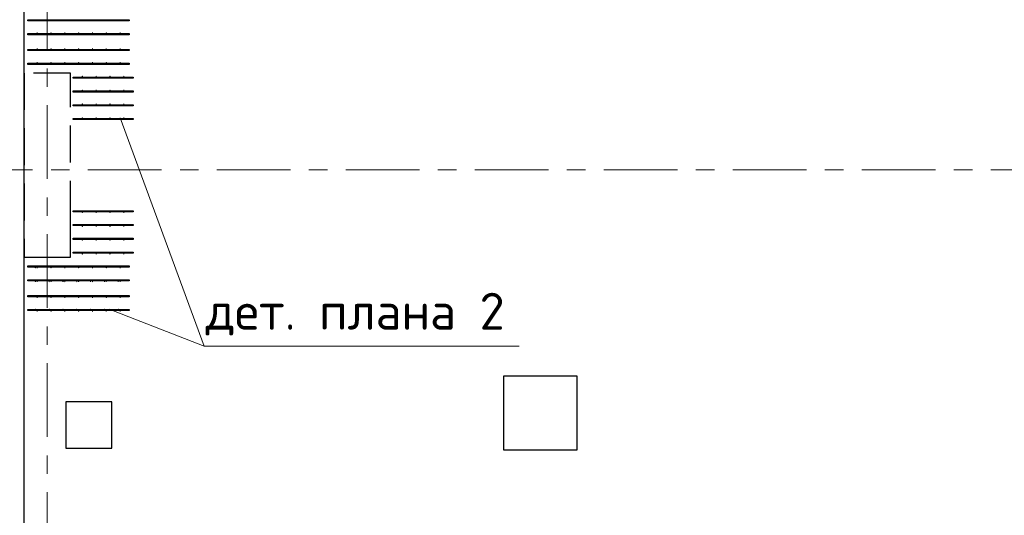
# Model space of a CAD drawing. Header units: metres. Extents: x -38 to 85, y -15 to 19.
# Tile 46 of 93: x 32.7 to 38.04, y 10.92 to 13.61. Entities that reach past the tile are written whole.
import ezdxf

# ---------------------------------------------------------------- set-up
doc = ezdxf.new("R2010")
doc.units = ezdxf.units.M
for name, pattern in [('______11', [0.5, 0.4, -0.05, 0, -0.05]), ('______2', [0.27, 0.2, -0.07]), ('______5', [1.1, 0.8, -0.1, 0.1, -0.1])]:
    doc.linetypes.add(name, pattern=pattern)
for name, color, linetype, lineweight in [('XR$2$Осевая линия (1)', 7, '______5', 13), ('XR$3$Арматурный каркас 01', 4, 'Continuous', 35), ('XR$3$Перекрытие (1)', 7, 'Continuous', 35), ('XR$3$Текст_ общее_1', 7, 'Continuous', 13), ('XR$5$Стена (1)', 7, 'Continuous', 35)]:
    doc.layers.add(name, color=color, linetype=linetype, lineweight=lineweight)
doc.styles.add('ISOCPEUR', font='txt')

msp = doc.modelspace()

# ---------------------------------------------------------------- hatches: boundary and pattern name
at = {"layer": 'XR$3$Арматурный каркас 01', "linetype": 'Continuous', "lineweight": 50, "transparency": 33554687}
for points in [[(32.798, 13.543), (32.7978, 13.5441), (32.7971, 13.5451), (32.7961, 13.5458), (32.795, 13.546), (32.7939, 13.5458), (32.7929, 13.5451), (32.7922, 13.5441), (32.792, 13.543), (32.7922, 13.5419), (32.7929, 13.5409), (32.7939, 13.5402), (32.795, 13.54), (32.7961, 13.5402), (32.7971, 13.5409), (32.7978, 13.5419)], [(32.873, 13.543), (32.8728, 13.5441), (32.8721, 13.5451), (32.8711, 13.5458), (32.87, 13.546), (32.8689, 13.5458), (32.8679, 13.5451), (32.8672, 13.5441), (32.867, 13.543), (32.8672, 13.5419), (32.8679, 13.5409), (32.8689, 13.5402), (32.87, 13.54), (32.8711, 13.5402), (32.8721, 13.5409), (32.8728, 13.5419)], [(32.948, 13.543), (32.9478, 13.5441), (32.9471, 13.5451), (32.9461, 13.5458), (32.945, 13.546), (32.9439, 13.5458), (32.9429, 13.5451), (32.9422, 13.5441), (32.942, 13.543), (32.9422, 13.5419), (32.9429, 13.5409), (32.9439, 13.5402), (32.945, 13.54), (32.9461, 13.5402), (32.9471, 13.5409), (32.9478, 13.5419)], [(33.023, 13.543), (33.0228, 13.5441), (33.0221, 13.5451), (33.0211, 13.5458), (33.02, 13.546), (33.0189, 13.5458), (33.0179, 13.5451), (33.0172, 13.5441), (33.017, 13.543), (33.0172, 13.5419), (33.0179, 13.5409), (33.0189, 13.5402), (33.02, 13.54), (33.0211, 13.5402), (33.0221, 13.5409), (33.0228, 13.5419)], [(33.098, 13.543), (33.0978, 13.5441), (33.0971, 13.5451), (33.0961, 13.5458), (33.095, 13.546), (33.0939, 13.5458), (33.0929, 13.5451), (33.0922, 13.5441), (33.092, 13.543), (33.0922, 13.5419), (33.0929, 13.5409), (33.0939, 13.5402), (33.095, 13.54), (33.0961, 13.5402), (33.0971, 13.5409), (33.0978, 13.5419)], [(33.173, 13.543), (33.1728, 13.5441), (33.1721, 13.5451), (33.1711, 13.5458), (33.17, 13.546), (33.1689, 13.5458), (33.1679, 13.5451), (33.1672, 13.5441), (33.167, 13.543), (33.1672, 13.5419), (33.1679, 13.5409), (33.1689, 13.5402), (33.17, 13.54), (33.1711, 13.5402), (33.1721, 13.5409), (33.1728, 13.5419)], [(33.248, 13.543), (33.2478, 13.5441), (33.2471, 13.5451), (33.2461, 13.5458), (33.245, 13.546), (33.2439, 13.5458), (33.2429, 13.5451), (33.2422, 13.5441), (33.242, 13.543), (33.2422, 13.5419), (33.2429, 13.5409), (33.2439, 13.5402), (33.245, 13.54), (33.2461, 13.5402), (33.2471, 13.5409), (33.2478, 13.5419)], [(32.798, 13.457), (32.7978, 13.4581), (32.7971, 13.4591), (32.7961, 13.4598), (32.795, 13.46), (32.7939, 13.4598), (32.7929, 13.4591), (32.7922, 13.4581), (32.792, 13.457), (32.7922, 13.4559), (32.7929, 13.4549), (32.7939, 13.4542), (32.795, 13.454), (32.7961, 13.4542), (32.7971, 13.4549), (32.7978, 13.4559)], [(32.873, 13.457), (32.8728, 13.4581), (32.8721, 13.4591), (32.8711, 13.4598), (32.87, 13.46), (32.8689, 13.4598), (32.8679, 13.4591), (32.8672, 13.4581), (32.867, 13.457), (32.8672, 13.4559), (32.8679, 13.4549), (32.8689, 13.4542), (32.87, 13.454), (32.8711, 13.4542), (32.8721, 13.4549), (32.8728, 13.4559)], [(32.948, 13.457), (32.9478, 13.4581), (32.9471, 13.4591), (32.9461, 13.4598), (32.945, 13.46), (32.9439, 13.4598), (32.9429, 13.4591), (32.9422, 13.4581), (32.942, 13.457), (32.9422, 13.4559), (32.9429, 13.4549), (32.9439, 13.4542), (32.945, 13.454), (32.9461, 13.4542), (32.9471, 13.4549), (32.9478, 13.4559)], [(33.023, 13.457), (33.0228, 13.4581), (33.0221, 13.4591), (33.0211, 13.4598), (33.02, 13.46), (33.0189, 13.4598), (33.0179, 13.4591), (33.0172, 13.4581), (33.017, 13.457), (33.0172, 13.4559), (33.0179, 13.4549), (33.0189, 13.4542), (33.02, 13.454), (33.0211, 13.4542), (33.0221, 13.4549), (33.0228, 13.4559)], [(33.098, 13.457), (33.0978, 13.4581), (33.0971, 13.4591), (33.0961, 13.4598), (33.095, 13.46), (33.0939, 13.4598), (33.0929, 13.4591), (33.0922, 13.4581), (33.092, 13.457), (33.0922, 13.4559), (33.0929, 13.4549), (33.0939, 13.4542), (33.095, 13.454), (33.0961, 13.4542), (33.0971, 13.4549), (33.0978, 13.4559)], [(33.173, 13.457), (33.1728, 13.4581), (33.1721, 13.4591), (33.1711, 13.4598), (33.17, 13.46), (33.1689, 13.4598), (33.1679, 13.4591), (33.1672, 13.4581), (33.167, 13.457), (33.1672, 13.4559), (33.1679, 13.4549), (33.1689, 13.4542), (33.17, 13.454), (33.1711, 13.4542), (33.1721, 13.4549), (33.1728, 13.4559)], [(33.248, 13.457), (33.2478, 13.4581), (33.2471, 13.4591), (33.2461, 13.4598), (33.245, 13.46), (33.2439, 13.4598), (33.2429, 13.4591), (33.2422, 13.4581), (33.242, 13.457), (33.2422, 13.4559), (33.2429, 13.4549), (33.2439, 13.4542), (33.245, 13.454), (33.2461, 13.4542), (33.2471, 13.4549), (33.2478, 13.4559)], [(32.798, 13.382), (32.7978, 13.3831), (32.7971, 13.3841), (32.7961, 13.3848), (32.795, 13.385), (32.7939, 13.3848), (32.7929, 13.3841), (32.7922, 13.3831), (32.792, 13.382), (32.7922, 13.3809), (32.7929, 13.3799), (32.7939, 13.3792), (32.795, 13.379), (32.7961, 13.3792), (32.7971, 13.3799), (32.7978, 13.3809)], [(32.873, 13.382), (32.8728, 13.3831), (32.8721, 13.3841), (32.8711, 13.3848), (32.87, 13.385), (32.8689, 13.3848), (32.8679, 13.3841), (32.8672, 13.3831), (32.867, 13.382), (32.8672, 13.3809), (32.8679, 13.3799), (32.8689, 13.3792), (32.87, 13.379), (32.8711, 13.3792), (32.8721, 13.3799), (32.8728, 13.3809)], [(32.948, 13.382), (32.9478, 13.3831), (32.9471, 13.3841), (32.9461, 13.3848), (32.945, 13.385), (32.9439, 13.3848), (32.9429, 13.3841), (32.9422, 13.3831), (32.942, 13.382), (32.9422, 13.3809), (32.9429, 13.3799), (32.9439, 13.3792), (32.945, 13.379), (32.9461, 13.3792), (32.9471, 13.3799), (32.9478, 13.3809)], [(33.023, 13.382), (33.0228, 13.3831), (33.0221, 13.3841), (33.0211, 13.3848), (33.02, 13.385), (33.0189, 13.3848), (33.0179, 13.3841), (33.0172, 13.3831), (33.017, 13.382), (33.0172, 13.3809), (33.0179, 13.3799), (33.0189, 13.3792), (33.02, 13.379), (33.0211, 13.3792), (33.0221, 13.3799), (33.0228, 13.3809)], [(33.098, 13.382), (33.0978, 13.3831), (33.0971, 13.3841), (33.0961, 13.3848), (33.095, 13.385), (33.0939, 13.3848), (33.0929, 13.3841), (33.0922, 13.3831), (33.092, 13.382), (33.0922, 13.3809), (33.0929, 13.3799), (33.0939, 13.3792), (33.095, 13.379), (33.0961, 13.3792), (33.0971, 13.3799), (33.0978, 13.3809)], [(33.173, 13.382), (33.1728, 13.3831), (33.1721, 13.3841), (33.1711, 13.3848), (33.17, 13.385), (33.1689, 13.3848), (33.1679, 13.3841), (33.1672, 13.3831), (33.167, 13.382), (33.1672, 13.3809), (33.1679, 13.3799), (33.1689, 13.3792), (33.17, 13.379), (33.1711, 13.3792), (33.1721, 13.3799), (33.1728, 13.3809)], [(33.248, 13.382), (33.2478, 13.3831), (33.2471, 13.3841), (33.2461, 13.3848), (33.245, 13.385), (33.2439, 13.3848), (33.2429, 13.3841), (33.2422, 13.3831), (33.242, 13.382), (33.2422, 13.3809), (33.2429, 13.3799), (33.2439, 13.3792), (33.245, 13.379), (33.2461, 13.3792), (33.2471, 13.3799), (33.2478, 13.3809)], [(33.043, 13.307), (33.0428, 13.3081), (33.0421, 13.3091), (33.0411, 13.3098), (33.04, 13.31), (33.0389, 13.3098), (33.0379, 13.3091), (33.0372, 13.3081), (33.037, 13.307), (33.0372, 13.3059), (33.0379, 13.3049), (33.0389, 13.3042), (33.04, 13.304), (33.0411, 13.3042), (33.0421, 13.3049), (33.0428, 13.3059)], [(33.118, 13.307), (33.1178, 13.3081), (33.1171, 13.3091), (33.1161, 13.3098), (33.115, 13.31), (33.1139, 13.3098), (33.1129, 13.3091), (33.1122, 13.3081), (33.112, 13.307), (33.1122, 13.3059), (33.1129, 13.3049), (33.1139, 13.3042), (33.115, 13.304), (33.1161, 13.3042), (33.1171, 13.3049), (33.1178, 13.3059)], [(33.193, 13.307), (33.1928, 13.3081), (33.1921, 13.3091), (33.1911, 13.3098), (33.19, 13.31), (33.1889, 13.3098), (33.1879, 13.3091), (33.1872, 13.3081), (33.187, 13.307), (33.1872, 13.3059), (33.1879, 13.3049), (33.1889, 13.3042), (33.19, 13.304), (33.1911, 13.3042), (33.1921, 13.3049), (33.1928, 13.3059)], [(33.268, 13.307), (33.2678, 13.3081), (33.2671, 13.3091), (33.2661, 13.3098), (33.265, 13.31), (33.2639, 13.3098), (33.2629, 13.3091), (33.2622, 13.3081), (33.262, 13.307), (33.2622, 13.3059), (33.2629, 13.3049), (33.2639, 13.3042), (33.265, 13.304), (33.2661, 13.3042), (33.2671, 13.3049), (33.2678, 13.3059)], [(33.043, 13.232), (33.0428, 13.2331), (33.0421, 13.2341), (33.0411, 13.2348), (33.04, 13.235), (33.0389, 13.2348), (33.0379, 13.2341), (33.0372, 13.2331), (33.037, 13.232), (33.0372, 13.2309), (33.0379, 13.2299), (33.0389, 13.2292), (33.04, 13.229), (33.0411, 13.2292), (33.0421, 13.2299), (33.0428, 13.2309)], [(33.118, 13.232), (33.1178, 13.2331), (33.1171, 13.2341), (33.1161, 13.2348), (33.115, 13.235), (33.1139, 13.2348), (33.1129, 13.2341), (33.1122, 13.2331), (33.112, 13.232), (33.1122, 13.2309), (33.1129, 13.2299), (33.1139, 13.2292), (33.115, 13.229), (33.1161, 13.2292), (33.1171, 13.2299), (33.1178, 13.2309)], [(33.193, 13.232), (33.1928, 13.2331), (33.1921, 13.2341), (33.1911, 13.2348), (33.19, 13.235), (33.1889, 13.2348), (33.1879, 13.2341), (33.1872, 13.2331), (33.187, 13.232), (33.1872, 13.2309), (33.1879, 13.2299), (33.1889, 13.2292), (33.19, 13.229), (33.1911, 13.2292), (33.1921, 13.2299), (33.1928, 13.2309)], [(33.268, 13.232), (33.2678, 13.2331), (33.2671, 13.2341), (33.2661, 13.2348), (33.265, 13.235), (33.2639, 13.2348), (33.2629, 13.2341), (33.2622, 13.2331), (33.262, 13.232), (33.2622, 13.2309), (33.2629, 13.2299), (33.2639, 13.2292), (33.265, 13.229), (33.2661, 13.2292), (33.2671, 13.2299), (33.2678, 13.2309)], [(33.043, 13.157), (33.0428, 13.1581), (33.0421, 13.1591), (33.0411, 13.1598), (33.04, 13.16), (33.0389, 13.1598), (33.0379, 13.1591), (33.0372, 13.1581), (33.037, 13.157), (33.0372, 13.1559), (33.0379, 13.1549), (33.0389, 13.1542), (33.04, 13.154), (33.0411, 13.1542), (33.0421, 13.1549), (33.0428, 13.1559)], [(33.118, 13.157), (33.1178, 13.1581), (33.1171, 13.1591), (33.1161, 13.1598), (33.115, 13.16), (33.1139, 13.1598), (33.1129, 13.1591), (33.1122, 13.1581), (33.112, 13.157), (33.1122, 13.1559), (33.1129, 13.1549), (33.1139, 13.1542), (33.115, 13.154), (33.1161, 13.1542), (33.1171, 13.1549), (33.1178, 13.1559)], [(33.193, 13.157), (33.1928, 13.1581), (33.1921, 13.1591), (33.1911, 13.1598), (33.19, 13.16), (33.1889, 13.1598), (33.1879, 13.1591), (33.1872, 13.1581), (33.187, 13.157), (33.1872, 13.1559), (33.1879, 13.1549), (33.1889, 13.1542), (33.19, 13.154), (33.1911, 13.1542), (33.1921, 13.1549), (33.1928, 13.1559)], [(33.268, 13.157), (33.2678, 13.1581), (33.2671, 13.1591), (33.2661, 13.1598), (33.265, 13.16), (33.2639, 13.1598), (33.2629, 13.1591), (33.2622, 13.1581), (33.262, 13.157), (33.2622, 13.1559), (33.2629, 13.1549), (33.2639, 13.1542), (33.265, 13.154), (33.2661, 13.1542), (33.2671, 13.1549), (33.2678, 13.1559)], [(33.043, 13.082), (33.0428, 13.0831), (33.0421, 13.0841), (33.0411, 13.0848), (33.04, 13.085), (33.0389, 13.0848), (33.0379, 13.0841), (33.0372, 13.0831), (33.037, 13.082), (33.0372, 13.0809), (33.0379, 13.0799), (33.0389, 13.0792), (33.04, 13.079), (33.0411, 13.0792), (33.0421, 13.0799), (33.0428, 13.0809)], [(33.118, 13.082), (33.1178, 13.0831), (33.1171, 13.0841), (33.1161, 13.0848), (33.115, 13.085), (33.1139, 13.0848), (33.1129, 13.0841), (33.1122, 13.0831), (33.112, 13.082), (33.1122, 13.0809), (33.1129, 13.0799), (33.1139, 13.0792), (33.115, 13.079), (33.1161, 13.0792), (33.1171, 13.0799), (33.1178, 13.0809)], [(33.193, 13.082), (33.1928, 13.0831), (33.1921, 13.0841), (33.1911, 13.0848), (33.19, 13.085), (33.1889, 13.0848), (33.1879, 13.0841), (33.1872, 13.0831), (33.187, 13.082), (33.1872, 13.0809), (33.1879, 13.0799), (33.1889, 13.0792), (33.19, 13.079), (33.1911, 13.0792), (33.1921, 13.0799), (33.1928, 13.0809)], [(33.268, 13.082), (33.2678, 13.0831), (33.2671, 13.0841), (33.2661, 13.0848), (33.265, 13.085), (33.2639, 13.0848), (33.2629, 13.0841), (33.2622, 13.0831), (33.262, 13.082), (33.2622, 13.0809), (33.2629, 13.0799), (33.2639, 13.0792), (33.265, 13.079), (33.2661, 13.0792), (33.2671, 13.0799), (33.2678, 13.0809)], [(33.043, 12.568), (33.0428, 12.5691), (33.0421, 12.5701), (33.0411, 12.5708), (33.04, 12.571), (33.0389, 12.5708), (33.0379, 12.5701), (33.0372, 12.5691), (33.037, 12.568), (33.0372, 12.5669), (33.0379, 12.5659), (33.0389, 12.5652), (33.04, 12.565), (33.0411, 12.5652), (33.0421, 12.5659), (33.0428, 12.5669)], [(33.118, 12.568), (33.1178, 12.5691), (33.1171, 12.5701), (33.1161, 12.5708), (33.115, 12.571), (33.1139, 12.5708), (33.1129, 12.5701), (33.1122, 12.5691), (33.112, 12.568), (33.1122, 12.5669), (33.1129, 12.5659), (33.1139, 12.5652), (33.115, 12.565), (33.1161, 12.5652), (33.1171, 12.5659), (33.1178, 12.5669)], [(33.193, 12.568), (33.1928, 12.5691), (33.1921, 12.5701), (33.1911, 12.5708), (33.19, 12.571), (33.1889, 12.5708), (33.1879, 12.5701), (33.1872, 12.5691), (33.187, 12.568), (33.1872, 12.5669), (33.1879, 12.5659), (33.1889, 12.5652), (33.19, 12.565), (33.1911, 12.5652), (33.1921, 12.5659), (33.1928, 12.5669)], [(33.268, 12.568), (33.2678, 12.5691), (33.2671, 12.5701), (33.2661, 12.5708), (33.265, 12.571), (33.2639, 12.5708), (33.2629, 12.5701), (33.2622, 12.5691), (33.262, 12.568), (33.2622, 12.5669), (33.2629, 12.5659), (33.2639, 12.5652), (33.265, 12.565), (33.2661, 12.5652), (33.2671, 12.5659), (33.2678, 12.5669)], [(33.043, 12.493), (33.0428, 12.4941), (33.0421, 12.4951), (33.0411, 12.4958), (33.04, 12.496), (33.0389, 12.4958), (33.0379, 12.4951), (33.0372, 12.4941), (33.037, 12.493), (33.0372, 12.4919), (33.0379, 12.4909), (33.0389, 12.4902), (33.04, 12.49), (33.0411, 12.4902), (33.0421, 12.4909), (33.0428, 12.4919)], [(33.118, 12.493), (33.1178, 12.4941), (33.1171, 12.4951), (33.1161, 12.4958), (33.115, 12.496), (33.1139, 12.4958), (33.1129, 12.4951), (33.1122, 12.4941), (33.112, 12.493), (33.1122, 12.4919), (33.1129, 12.4909), (33.1139, 12.4902), (33.115, 12.49), (33.1161, 12.4902), (33.1171, 12.4909), (33.1178, 12.4919)], [(33.193, 12.493), (33.1928, 12.4941), (33.1921, 12.4951), (33.1911, 12.4958), (33.19, 12.496), (33.1889, 12.4958), (33.1879, 12.4951), (33.1872, 12.4941), (33.187, 12.493), (33.1872, 12.4919), (33.1879, 12.4909), (33.1889, 12.4902), (33.19, 12.49), (33.1911, 12.4902), (33.1921, 12.4909), (33.1928, 12.4919)], [(33.268, 12.493), (33.2678, 12.4941), (33.2671, 12.4951), (33.2661, 12.4958), (33.265, 12.496), (33.2639, 12.4958), (33.2629, 12.4951), (33.2622, 12.4941), (33.262, 12.493), (33.2622, 12.4919), (33.2629, 12.4909), (33.2639, 12.4902), (33.265, 12.49), (33.2661, 12.4902), (33.2671, 12.4909), (33.2678, 12.4919)], [(33.043, 12.418), (33.0428, 12.4191), (33.0421, 12.4201), (33.0411, 12.4208), (33.04, 12.421), (33.0389, 12.4208), (33.0379, 12.4201), (33.0372, 12.4191), (33.037, 12.418), (33.0372, 12.4169), (33.0379, 12.4159), (33.0389, 12.4152), (33.04, 12.415), (33.0411, 12.4152), (33.0421, 12.4159), (33.0428, 12.4169)], [(33.118, 12.418), (33.1178, 12.4191), (33.1171, 12.4201), (33.1161, 12.4208), (33.115, 12.421), (33.1139, 12.4208), (33.1129, 12.4201), (33.1122, 12.4191), (33.112, 12.418), (33.1122, 12.4169), (33.1129, 12.4159), (33.1139, 12.4152), (33.115, 12.415), (33.1161, 12.4152), (33.1171, 12.4159), (33.1178, 12.4169)], [(33.193, 12.418), (33.1928, 12.4191), (33.1921, 12.4201), (33.1911, 12.4208), (33.19, 12.421), (33.1889, 12.4208), (33.1879, 12.4201), (33.1872, 12.4191), (33.187, 12.418), (33.1872, 12.4169), (33.1879, 12.4159), (33.1889, 12.4152), (33.19, 12.415), (33.1911, 12.4152), (33.1921, 12.4159), (33.1928, 12.4169)], [(33.268, 12.418), (33.2678, 12.4191), (33.2671, 12.4201), (33.2661, 12.4208), (33.265, 12.421), (33.2639, 12.4208), (33.2629, 12.4201), (33.2622, 12.4191), (33.262, 12.418), (33.2622, 12.4169), (33.2629, 12.4159), (33.2639, 12.4152), (33.265, 12.415), (33.2661, 12.4152), (33.2671, 12.4159), (33.2678, 12.4169)], [(33.043, 12.343), (33.0428, 12.3441), (33.0421, 12.3451), (33.0411, 12.3458), (33.04, 12.346), (33.0389, 12.3458), (33.0379, 12.3451), (33.0372, 12.3441), (33.037, 12.343), (33.0372, 12.3419), (33.0379, 12.3409), (33.0389, 12.3402), (33.04, 12.34), (33.0411, 12.3402), (33.0421, 12.3409), (33.0428, 12.3419)], [(33.118, 12.343), (33.1178, 12.3441), (33.1171, 12.3451), (33.1161, 12.3458), (33.115, 12.346), (33.1139, 12.3458), (33.1129, 12.3451), (33.1122, 12.3441), (33.112, 12.343), (33.1122, 12.3419), (33.1129, 12.3409), (33.1139, 12.3402), (33.115, 12.34), (33.1161, 12.3402), (33.1171, 12.3409), (33.1178, 12.3419)], [(33.193, 12.343), (33.1928, 12.3441), (33.1921, 12.3451), (33.1911, 12.3458), (33.19, 12.346), (33.1889, 12.3458), (33.1879, 12.3451), (33.1872, 12.3441), (33.187, 12.343), (33.1872, 12.3419), (33.1879, 12.3409), (33.1889, 12.3402), (33.19, 12.34), (33.1911, 12.3402), (33.1921, 12.3409), (33.1928, 12.3419)], [(33.268, 12.343), (33.2678, 12.3441), (33.2671, 12.3451), (33.2661, 12.3458), (33.265, 12.346), (33.2639, 12.3458), (33.2629, 12.3451), (33.2622, 12.3441), (33.262, 12.343), (33.2622, 12.3419), (33.2629, 12.3409), (33.2639, 12.3402), (33.265, 12.34), (33.2661, 12.3402), (33.2671, 12.3409), (33.2678, 12.3419)], [(32.788, 12.268), (32.7878, 12.2691), (32.7871, 12.2701), (32.7861, 12.2708), (32.785, 12.271), (32.7839, 12.2708), (32.7829, 12.2701), (32.7822, 12.2691), (32.782, 12.268), (32.7822, 12.2669), (32.7829, 12.2659), (32.7839, 12.2652), (32.785, 12.265), (32.7861, 12.2652), (32.7871, 12.2659), (32.7878, 12.2669)], [(32.798, 12.268), (32.7978, 12.2691), (32.7971, 12.2701), (32.7961, 12.2708), (32.795, 12.271), (32.7939, 12.2708), (32.7929, 12.2701), (32.7922, 12.2691), (32.792, 12.268), (32.7922, 12.2669), (32.7929, 12.2659), (32.7939, 12.2652), (32.795, 12.265), (32.7961, 12.2652), (32.7971, 12.2659), (32.7978, 12.2669)], [(32.873, 12.268), (32.8728, 12.2691), (32.8721, 12.2701), (32.8711, 12.2708), (32.87, 12.271), (32.8689, 12.2708), (32.8679, 12.2701), (32.8672, 12.2691), (32.867, 12.268), (32.8672, 12.2669), (32.8679, 12.2659), (32.8689, 12.2652), (32.87, 12.265), (32.8711, 12.2652), (32.8721, 12.2659), (32.8728, 12.2669)], [(32.948, 12.268), (32.9478, 12.2691), (32.9471, 12.2701), (32.9461, 12.2708), (32.945, 12.271), (32.9439, 12.2708), (32.9429, 12.2701), (32.9422, 12.2691), (32.942, 12.268), (32.9422, 12.2669), (32.9429, 12.2659), (32.9439, 12.2652), (32.945, 12.265), (32.9461, 12.2652), (32.9471, 12.2659), (32.9478, 12.2669)], [(33.023, 12.268), (33.0228, 12.2691), (33.0221, 12.2701), (33.0211, 12.2708), (33.02, 12.271), (33.0189, 12.2708), (33.0179, 12.2701), (33.0172, 12.2691), (33.017, 12.268), (33.0172, 12.2669), (33.0179, 12.2659), (33.0189, 12.2652), (33.02, 12.265), (33.0211, 12.2652), (33.0221, 12.2659), (33.0228, 12.2669)], [(33.098, 12.268), (33.0978, 12.2691), (33.0971, 12.2701), (33.0961, 12.2708), (33.095, 12.271), (33.0939, 12.2708), (33.0929, 12.2701), (33.0922, 12.2691), (33.092, 12.268), (33.0922, 12.2669), (33.0929, 12.2659), (33.0939, 12.2652), (33.095, 12.265), (33.0961, 12.2652), (33.0971, 12.2659), (33.0978, 12.2669)], [(33.173, 12.268), (33.1728, 12.2691), (33.1721, 12.2701), (33.1711, 12.2708), (33.17, 12.271), (33.1689, 12.2708), (33.1679, 12.2701), (33.1672, 12.2691), (33.167, 12.268), (33.1672, 12.2669), (33.1679, 12.2659), (33.1689, 12.2652), (33.17, 12.265), (33.1711, 12.2652), (33.1721, 12.2659), (33.1728, 12.2669)], [(33.248, 12.268), (33.2478, 12.2691), (33.2471, 12.2701), (33.2461, 12.2708), (33.245, 12.271), (33.2439, 12.2708), (33.2429, 12.2701), (33.2422, 12.2691), (33.242, 12.268), (33.2422, 12.2669), (33.2429, 12.2659), (33.2439, 12.2652), (33.245, 12.265), (33.2461, 12.2652), (33.2471, 12.2659), (33.2478, 12.2669)], [(32.788, 12.193), (32.7878, 12.1941), (32.7871, 12.1951), (32.7861, 12.1958), (32.785, 12.196), (32.7839, 12.1958), (32.7829, 12.1951), (32.7822, 12.1941), (32.782, 12.193), (32.7822, 12.1919), (32.7829, 12.1909), (32.7839, 12.1902), (32.785, 12.19), (32.7861, 12.1902), (32.7871, 12.1909), (32.7878, 12.1919)], [(32.798, 12.193), (32.7978, 12.1941), (32.7971, 12.1951), (32.7961, 12.1958), (32.795, 12.196), (32.7939, 12.1958), (32.7929, 12.1951), (32.7922, 12.1941), (32.792, 12.193), (32.7922, 12.1919), (32.7929, 12.1909), (32.7939, 12.1902), (32.795, 12.19), (32.7961, 12.1902), (32.7971, 12.1909), (32.7978, 12.1919)], [(32.863, 12.193), (32.8628, 12.1941), (32.8621, 12.1951), (32.8611, 12.1958), (32.86, 12.196), (32.8589, 12.1958), (32.8579, 12.1951), (32.8572, 12.1941), (32.857, 12.193), (32.8572, 12.1919), (32.8579, 12.1909), (32.8589, 12.1902), (32.86, 12.19), (32.8611, 12.1902), (32.8621, 12.1909), (32.8628, 12.1919)], [(32.873, 12.193), (32.8728, 12.1941), (32.8721, 12.1951), (32.8711, 12.1958), (32.87, 12.196), (32.8689, 12.1958), (32.8679, 12.1951), (32.8672, 12.1941), (32.867, 12.193), (32.8672, 12.1919), (32.8679, 12.1909), (32.8689, 12.1902), (32.87, 12.19), (32.8711, 12.1902), (32.8721, 12.1909), (32.8728, 12.1919)], [(32.938, 12.193), (32.9378, 12.1941), (32.9371, 12.1951), (32.9361, 12.1958), (32.935, 12.196), (32.9339, 12.1958), (32.9329, 12.1951), (32.9322, 12.1941), (32.932, 12.193), (32.9322, 12.1919), (32.9329, 12.1909), (32.9339, 12.1902), (32.935, 12.19), (32.9361, 12.1902), (32.9371, 12.1909), (32.9378, 12.1919)], [(32.948, 12.193), (32.9478, 12.1941), (32.9471, 12.1951), (32.9461, 12.1958), (32.945, 12.196), (32.9439, 12.1958), (32.9429, 12.1951), (32.9422, 12.1941), (32.942, 12.193), (32.9422, 12.1919), (32.9429, 12.1909), (32.9439, 12.1902), (32.945, 12.19), (32.9461, 12.1902), (32.9471, 12.1909), (32.9478, 12.1919)], [(33.013, 12.193), (33.0128, 12.1941), (33.0121, 12.1951), (33.0111, 12.1958), (33.01, 12.196), (33.0089, 12.1958), (33.0079, 12.1951), (33.0072, 12.1941), (33.007, 12.193), (33.0072, 12.1919), (33.0079, 12.1909), (33.0089, 12.1902), (33.01, 12.19), (33.0111, 12.1902), (33.0121, 12.1909), (33.0128, 12.1919)], [(33.023, 12.193), (33.0228, 12.1941), (33.0221, 12.1951), (33.0211, 12.1958), (33.02, 12.196), (33.0189, 12.1958), (33.0179, 12.1951), (33.0172, 12.1941), (33.017, 12.193), (33.0172, 12.1919), (33.0179, 12.1909), (33.0189, 12.1902), (33.02, 12.19), (33.0211, 12.1902), (33.0221, 12.1909), (33.0228, 12.1919)], [(33.088, 12.193), (33.0878, 12.1941), (33.0871, 12.1951), (33.0861, 12.1958), (33.085, 12.196), (33.0839, 12.1958), (33.0829, 12.1951), (33.0822, 12.1941), (33.082, 12.193), (33.0822, 12.1919), (33.0829, 12.1909), (33.0839, 12.1902), (33.085, 12.19), (33.0861, 12.1902), (33.0871, 12.1909), (33.0878, 12.1919)], [(33.098, 12.193), (33.0978, 12.1941), (33.0971, 12.1951), (33.0961, 12.1958), (33.095, 12.196), (33.0939, 12.1958), (33.0929, 12.1951), (33.0922, 12.1941), (33.092, 12.193), (33.0922, 12.1919), (33.0929, 12.1909), (33.0939, 12.1902), (33.095, 12.19), (33.0961, 12.1902), (33.0971, 12.1909), (33.0978, 12.1919)], [(33.163, 12.193), (33.1628, 12.1941), (33.1621, 12.1951), (33.1611, 12.1958), (33.16, 12.196), (33.1589, 12.1958), (33.1579, 12.1951), (33.1572, 12.1941), (33.157, 12.193), (33.1572, 12.1919), (33.1579, 12.1909), (33.1589, 12.1902), (33.16, 12.19), (33.1611, 12.1902), (33.1621, 12.1909), (33.1628, 12.1919)], [(33.173, 12.193), (33.1728, 12.1941), (33.1721, 12.1951), (33.1711, 12.1958), (33.17, 12.196), (33.1689, 12.1958), (33.1679, 12.1951), (33.1672, 12.1941), (33.167, 12.193), (33.1672, 12.1919), (33.1679, 12.1909), (33.1689, 12.1902), (33.17, 12.19), (33.1711, 12.1902), (33.1721, 12.1909), (33.1728, 12.1919)], [(33.238, 12.193), (33.2378, 12.1941), (33.2371, 12.1951), (33.2361, 12.1958), (33.235, 12.196), (33.2339, 12.1958), (33.2329, 12.1951), (33.2322, 12.1941), (33.232, 12.193), (33.2322, 12.1919), (33.2329, 12.1909), (33.2339, 12.1902), (33.235, 12.19), (33.2361, 12.1902), (33.2371, 12.1909), (33.2378, 12.1919)], [(33.248, 12.193), (33.2478, 12.1941), (33.2471, 12.1951), (33.2461, 12.1958), (33.245, 12.196), (33.2439, 12.1958), (33.2429, 12.1951), (33.2422, 12.1941), (33.242, 12.193), (33.2422, 12.1919), (33.2429, 12.1909), (33.2439, 12.1902), (33.245, 12.19), (33.2461, 12.1902), (33.2471, 12.1909), (33.2478, 12.1919)], [(32.788, 12.118), (32.7878, 12.1191), (32.7871, 12.1201), (32.7861, 12.1208), (32.785, 12.121), (32.7839, 12.1208), (32.7829, 12.1201), (32.7822, 12.1191), (32.782, 12.118), (32.7822, 12.1169), (32.7829, 12.1159), (32.7839, 12.1152), (32.785, 12.115), (32.7861, 12.1152), (32.7871, 12.1159), (32.7878, 12.1169)], [(32.798, 12.107), (32.7978, 12.1081), (32.7971, 12.1091), (32.7961, 12.1098), (32.795, 12.11), (32.7939, 12.1098), (32.7929, 12.1091), (32.7922, 12.1081), (32.792, 12.107), (32.7922, 12.1059), (32.7929, 12.1049), (32.7939, 12.1042), (32.795, 12.104), (32.7961, 12.1042), (32.7971, 12.1049), (32.7978, 12.1059)], [(32.863, 12.118), (32.8628, 12.1191), (32.8621, 12.1201), (32.8611, 12.1208), (32.86, 12.121), (32.8589, 12.1208), (32.8579, 12.1201), (32.8572, 12.1191), (32.857, 12.118), (32.8572, 12.1169), (32.8579, 12.1159), (32.8589, 12.1152), (32.86, 12.115), (32.8611, 12.1152), (32.8621, 12.1159), (32.8628, 12.1169)], [(32.873, 12.107), (32.8728, 12.1081), (32.8721, 12.1091), (32.8711, 12.1098), (32.87, 12.11), (32.8689, 12.1098), (32.8679, 12.1091), (32.8672, 12.1081), (32.867, 12.107), (32.8672, 12.1059), (32.8679, 12.1049), (32.8689, 12.1042), (32.87, 12.104), (32.8711, 12.1042), (32.8721, 12.1049), (32.8728, 12.1059)], [(32.938, 12.118), (32.9378, 12.1191), (32.9371, 12.1201), (32.9361, 12.1208), (32.935, 12.121), (32.9339, 12.1208), (32.9329, 12.1201), (32.9322, 12.1191), (32.932, 12.118), (32.9322, 12.1169), (32.9329, 12.1159), (32.9339, 12.1152), (32.935, 12.115), (32.9361, 12.1152), (32.9371, 12.1159), (32.9378, 12.1169)], [(32.948, 12.107), (32.9478, 12.1081), (32.9471, 12.1091), (32.9461, 12.1098), (32.945, 12.11), (32.9439, 12.1098), (32.9429, 12.1091), (32.9422, 12.1081), (32.942, 12.107), (32.9422, 12.1059), (32.9429, 12.1049), (32.9439, 12.1042), (32.945, 12.104), (32.9461, 12.1042), (32.9471, 12.1049), (32.9478, 12.1059)], [(33.013, 12.118), (33.0128, 12.1191), (33.0121, 12.1201), (33.0111, 12.1208), (33.01, 12.121), (33.0089, 12.1208), (33.0079, 12.1201), (33.0072, 12.1191), (33.007, 12.118), (33.0072, 12.1169), (33.0079, 12.1159), (33.0089, 12.1152), (33.01, 12.115), (33.0111, 12.1152), (33.0121, 12.1159), (33.0128, 12.1169)], [(33.023, 12.107), (33.0228, 12.1081), (33.0221, 12.1091), (33.0211, 12.1098), (33.02, 12.11), (33.0189, 12.1098), (33.0179, 12.1091), (33.0172, 12.1081), (33.017, 12.107), (33.0172, 12.1059), (33.0179, 12.1049), (33.0189, 12.1042), (33.02, 12.104), (33.0211, 12.1042), (33.0221, 12.1049), (33.0228, 12.1059)], [(33.088, 12.118), (33.0878, 12.1191), (33.0871, 12.1201), (33.0861, 12.1208), (33.085, 12.121), (33.0839, 12.1208), (33.0829, 12.1201), (33.0822, 12.1191), (33.082, 12.118), (33.0822, 12.1169), (33.0829, 12.1159), (33.0839, 12.1152), (33.085, 12.115), (33.0861, 12.1152), (33.0871, 12.1159), (33.0878, 12.1169)], [(33.098, 12.107), (33.0978, 12.1081), (33.0971, 12.1091), (33.0961, 12.1098), (33.095, 12.11), (33.0939, 12.1098), (33.0929, 12.1091), (33.0922, 12.1081), (33.092, 12.107), (33.0922, 12.1059), (33.0929, 12.1049), (33.0939, 12.1042), (33.095, 12.104), (33.0961, 12.1042), (33.0971, 12.1049), (33.0978, 12.1059)], [(33.163, 12.118), (33.1628, 12.1191), (33.1621, 12.1201), (33.1611, 12.1208), (33.16, 12.121), (33.1589, 12.1208), (33.1579, 12.1201), (33.1572, 12.1191), (33.157, 12.118), (33.1572, 12.1169), (33.1579, 12.1159), (33.1589, 12.1152), (33.16, 12.115), (33.1611, 12.1152), (33.1621, 12.1159), (33.1628, 12.1169)], [(33.173, 12.107), (33.1728, 12.1081), (33.1721, 12.1091), (33.1711, 12.1098), (33.17, 12.11), (33.1689, 12.1098), (33.1679, 12.1091), (33.1672, 12.1081), (33.167, 12.107), (33.1672, 12.1059), (33.1679, 12.1049), (33.1689, 12.1042), (33.17, 12.104), (33.1711, 12.1042), (33.1721, 12.1049), (33.1728, 12.1059)], [(33.238, 12.118), (33.2378, 12.1191), (33.2371, 12.1201), (33.2361, 12.1208), (33.235, 12.121), (33.2339, 12.1208), (33.2329, 12.1201), (33.2322, 12.1191), (33.232, 12.118), (33.2322, 12.1169), (33.2329, 12.1159), (33.2339, 12.1152), (33.235, 12.115), (33.2361, 12.1152), (33.2371, 12.1159), (33.2378, 12.1169)], [(33.248, 12.107), (33.2478, 12.1081), (33.2471, 12.1091), (33.2461, 12.1098), (33.245, 12.11), (33.2439, 12.1098), (33.2429, 12.1091), (33.2422, 12.1081), (33.242, 12.107), (33.2422, 12.1059), (33.2429, 12.1049), (33.2439, 12.1042), (33.245, 12.104), (33.2461, 12.1042), (33.2471, 12.1049), (33.2478, 12.1059)], [(32.788, 12.043), (32.7878, 12.0441), (32.7871, 12.0451), (32.7861, 12.0458), (32.785, 12.046), (32.7839, 12.0458), (32.7829, 12.0451), (32.7822, 12.0441), (32.782, 12.043), (32.7822, 12.0419), (32.7829, 12.0409), (32.7839, 12.0402), (32.785, 12.04), (32.7861, 12.0402), (32.7871, 12.0409), (32.7878, 12.0419)], [(32.798, 12.032), (32.7978, 12.0331), (32.7971, 12.0341), (32.7961, 12.0348), (32.795, 12.035), (32.7939, 12.0348), (32.7929, 12.0341), (32.7922, 12.0331), (32.792, 12.032), (32.7922, 12.0309), (32.7929, 12.0299), (32.7939, 12.0292), (32.795, 12.029), (32.7961, 12.0292), (32.7971, 12.0299), (32.7978, 12.0309)], [(32.863, 12.043), (32.8628, 12.0441), (32.8621, 12.0451), (32.8611, 12.0458), (32.86, 12.046), (32.8589, 12.0458), (32.8579, 12.0451), (32.8572, 12.0441), (32.857, 12.043), (32.8572, 12.0419), (32.8579, 12.0409), (32.8589, 12.0402), (32.86, 12.04), (32.8611, 12.0402), (32.8621, 12.0409), (32.8628, 12.0419)], [(32.873, 12.032), (32.8728, 12.0331), (32.8721, 12.0341), (32.8711, 12.0348), (32.87, 12.035), (32.8689, 12.0348), (32.8679, 12.0341), (32.8672, 12.0331), (32.867, 12.032), (32.8672, 12.0309), (32.8679, 12.0299), (32.8689, 12.0292), (32.87, 12.029), (32.8711, 12.0292), (32.8721, 12.0299), (32.8728, 12.0309)], [(32.938, 12.043), (32.9378, 12.0441), (32.9371, 12.0451), (32.9361, 12.0458), (32.935, 12.046), (32.9339, 12.0458), (32.9329, 12.0451), (32.9322, 12.0441), (32.932, 12.043), (32.9322, 12.0419), (32.9329, 12.0409), (32.9339, 12.0402), (32.935, 12.04), (32.9361, 12.0402), (32.9371, 12.0409), (32.9378, 12.0419)], [(32.948, 12.032), (32.9478, 12.0331), (32.9471, 12.0341), (32.9461, 12.0348), (32.945, 12.035), (32.9439, 12.0348), (32.9429, 12.0341), (32.9422, 12.0331), (32.942, 12.032), (32.9422, 12.0309), (32.9429, 12.0299), (32.9439, 12.0292), (32.945, 12.029), (32.9461, 12.0292), (32.9471, 12.0299), (32.9478, 12.0309)], [(33.013, 12.043), (33.0128, 12.0441), (33.0121, 12.0451), (33.0111, 12.0458), (33.01, 12.046), (33.0089, 12.0458), (33.0079, 12.0451), (33.0072, 12.0441), (33.007, 12.043), (33.0072, 12.0419), (33.0079, 12.0409), (33.0089, 12.0402), (33.01, 12.04), (33.0111, 12.0402), (33.0121, 12.0409), (33.0128, 12.0419)], [(33.023, 12.032), (33.0228, 12.0331), (33.0221, 12.0341), (33.0211, 12.0348), (33.02, 12.035), (33.0189, 12.0348), (33.0179, 12.0341), (33.0172, 12.0331), (33.017, 12.032), (33.0172, 12.0309), (33.0179, 12.0299), (33.0189, 12.0292), (33.02, 12.029), (33.0211, 12.0292), (33.0221, 12.0299), (33.0228, 12.0309)], [(33.088, 12.043), (33.0878, 12.0441), (33.0871, 12.0451), (33.0861, 12.0458), (33.085, 12.046), (33.0839, 12.0458), (33.0829, 12.0451), (33.0822, 12.0441), (33.082, 12.043), (33.0822, 12.0419), (33.0829, 12.0409), (33.0839, 12.0402), (33.085, 12.04), (33.0861, 12.0402), (33.0871, 12.0409), (33.0878, 12.0419)], [(33.098, 12.032), (33.0978, 12.0331), (33.0971, 12.0341), (33.0961, 12.0348), (33.095, 12.035), (33.0939, 12.0348), (33.0929, 12.0341), (33.0922, 12.0331), (33.092, 12.032), (33.0922, 12.0309), (33.0929, 12.0299), (33.0939, 12.0292), (33.095, 12.029), (33.0961, 12.0292), (33.0971, 12.0299), (33.0978, 12.0309)], [(33.163, 12.043), (33.1628, 12.0441), (33.1621, 12.0451), (33.1611, 12.0458), (33.16, 12.046), (33.1589, 12.0458), (33.1579, 12.0451), (33.1572, 12.0441), (33.157, 12.043), (33.1572, 12.0419), (33.1579, 12.0409), (33.1589, 12.0402), (33.16, 12.04), (33.1611, 12.0402), (33.1621, 12.0409), (33.1628, 12.0419)], [(33.173, 12.032), (33.1728, 12.0331), (33.1721, 12.0341), (33.1711, 12.0348), (33.17, 12.035), (33.1689, 12.0348), (33.1679, 12.0341), (33.1672, 12.0331), (33.167, 12.032), (33.1672, 12.0309), (33.1679, 12.0299), (33.1689, 12.0292), (33.17, 12.029), (33.1711, 12.0292), (33.1721, 12.0299), (33.1728, 12.0309)], [(33.238, 12.043), (33.2378, 12.0441), (33.2371, 12.0451), (33.2361, 12.0458), (33.235, 12.046), (33.2339, 12.0458), (33.2329, 12.0451), (33.2322, 12.0441), (33.232, 12.043), (33.2322, 12.0419), (33.2329, 12.0409), (33.2339, 12.0402), (33.235, 12.04), (33.2361, 12.0402), (33.2371, 12.0409), (33.2378, 12.0419)], [(33.248, 12.032), (33.2478, 12.0331), (33.2471, 12.0341), (33.2461, 12.0348), (33.245, 12.035), (33.2439, 12.0348), (33.2429, 12.0341), (33.2422, 12.0331), (33.242, 12.032), (33.2422, 12.0309), (33.2429, 12.0299), (33.2439, 12.0292), (33.245, 12.029), (33.2461, 12.0292), (33.2471, 12.0299), (33.2478, 12.0309)]]:
    msp.add_hatch(color=2, dxfattribs=at).paths.add_polyline_path(points)

# ---------------------------------------------------------------- linework, layer by layer
at = {"color": 7, "linetype": 'Continuous', "lineweight": 13, "transparency": 33554687}
msp.add_line((33.245, 13.0824), (33.7003, 11.8432), dxfattribs=at)
msp.add_lwpolyline([(33.1855, 12.0426), (33.7003, 11.8432), (35.4103, 11.8432)], dxfattribs=at)
at = {"layer": 'XR$2$Осевая линия (1)', "color": 253, "linetype": '______11', "lineweight": 13, "true_color": 0xa0a0a0, "transparency": 33554687}
for p, q in [((32.85, -2.65), (32.85, 18.35)), ((-2.63, 12.8), (62.6, 12.8))]:
    msp.add_line(p, q, dxfattribs=at)
at = {"layer": 'XR$3$Арматурный каркас 01', "color": 2, "linetype": 'Continuous', "lineweight": 25, "transparency": 33554687}
for points in [[(32.745, 13.614), (33.295, 13.614), (33.295, 13.608), (32.745, 13.608), (32.745, 13.614)], [(32.745, 13.614), (33.295, 13.614), (33.295, 13.608), (32.745, 13.608), (32.745, 13.614)], [(32.745, 13.539), (33.295, 13.539), (33.295, 13.533), (32.745, 13.533), (32.745, 13.539)], [(32.745, 13.539), (33.295, 13.539), (33.295, 13.533), (32.745, 13.533), (32.745, 13.539)], [(32.745, 13.453), (33.295, 13.453), (33.295, 13.447), (32.745, 13.447), (32.745, 13.453)], [(32.745, 13.453), (33.295, 13.453), (33.295, 13.447), (32.745, 13.447), (32.745, 13.453)], [(32.745, 13.378), (33.295, 13.378), (33.295, 13.372), (32.745, 13.372), (32.745, 13.378)], [(32.745, 13.378), (33.295, 13.378), (33.295, 13.372), (32.745, 13.372), (32.745, 13.378)], [(32.99, 13.303), (33.315, 13.303), (33.315, 13.297), (32.99, 13.297), (32.99, 13.303)], [(32.99, 13.303), (33.315, 13.303), (33.315, 13.297), (32.99, 13.297), (32.99, 13.303)], [(32.99, 13.228), (33.315, 13.228), (33.315, 13.222), (32.99, 13.222), (32.99, 13.228)], [(32.99, 13.228), (33.315, 13.228), (33.315, 13.222), (32.99, 13.222), (32.99, 13.228)], [(32.99, 13.153), (33.315, 13.153), (33.315, 13.147), (32.99, 13.147), (32.99, 13.153)], [(32.99, 13.153), (33.315, 13.153), (33.315, 13.147), (32.99, 13.147), (32.99, 13.153)], [(32.99, 13.078), (33.315, 13.078), (33.315, 13.072), (32.99, 13.072), (32.99, 13.078)], [(32.99, 13.078), (33.315, 13.078), (33.315, 13.072), (32.99, 13.072), (32.99, 13.078)], [(32.99, 12.578), (33.315, 12.578), (33.315, 12.572), (32.99, 12.572), (32.99, 12.578)], [(32.99, 12.578), (33.315, 12.578), (33.315, 12.572), (32.99, 12.572), (32.99, 12.578)], [(32.99, 12.503), (33.315, 12.503), (33.315, 12.497), (32.99, 12.497), (32.99, 12.503)], [(32.99, 12.503), (33.315, 12.503), (33.315, 12.497), (32.99, 12.497), (32.99, 12.503)], [(32.99, 12.428), (33.315, 12.428), (33.315, 12.422), (32.99, 12.422), (32.99, 12.428)], [(32.99, 12.428), (33.315, 12.428), (33.315, 12.422), (32.99, 12.422), (32.99, 12.428)], [(32.99, 12.353), (33.315, 12.353), (33.315, 12.347), (32.99, 12.347), (32.99, 12.353)], [(32.99, 12.353), (33.315, 12.353), (33.315, 12.347), (32.99, 12.347), (32.99, 12.353)], [(32.745, 12.278), (33.295, 12.278), (33.295, 12.272), (32.745, 12.272), (32.745, 12.278)], [(32.745, 12.278), (33.295, 12.278), (33.295, 12.272), (32.745, 12.272), (32.745, 12.278)], [(32.745, 12.203), (33.295, 12.203), (33.295, 12.197), (32.745, 12.197), (32.745, 12.203)], [(32.745, 12.203), (33.295, 12.203), (33.295, 12.197), (32.745, 12.197), (32.745, 12.203)], [(32.745, 12.117), (33.295, 12.117), (33.295, 12.111), (32.745, 12.111), (32.745, 12.117)], [(32.745, 12.117), (33.295, 12.117), (33.295, 12.111), (32.745, 12.111), (32.745, 12.117)], [(32.745, 12.042), (33.295, 12.042), (33.295, 12.036), (32.745, 12.036), (32.745, 12.042)], [(32.745, 12.042), (33.295, 12.042), (33.295, 12.036), (32.745, 12.036), (32.745, 12.042)]]:
    msp.add_lwpolyline(points, dxfattribs=at)
at = {"layer": 'XR$3$Перекрытие (1)', "color": 7, "linetype": 'Continuous', "lineweight": 25, "transparency": 33554687}
for p, q in [((32.725, -0.25), (32.725, 16.65)), ((35.325, 11.68), (35.325, 11.28)), ((35.725, 11.68), (35.325, 11.68)), ((35.725, 11.28), (35.725, 11.68)), ((32.95, 11.54), (32.95, 11.29)), ((33.2, 11.54), (32.95, 11.54)), ((33.2, 11.29), (33.2, 11.54)), ((32.95, 11.29), (33.2, 11.29)), ((35.325, 11.28), (35.725, 11.28))]:
    msp.add_line(p, q, dxfattribs=at)
at = {"layer": 'XR$5$Стена (1)', "color": 253, "linetype": '______2', "lineweight": -3, "true_color": 0xa0a0a0, "transparency": 33554687}
for p, q in [((32.975, 13.325), (32.725, 13.325)), ((32.725, 13.325), (32.725, 12.325)), ((32.975, 13.325), (32.895, 13.325)), ((32.975, 12.5395), (32.975, 13.325)), ((32.975, 12.4195), (32.975, 12.5395)), ((32.975, 12.325), (32.975, 12.4195)), ((32.725, 12.325), (32.895, 12.325)), ((32.895, 12.325), (32.975, 12.325))]:
    msp.add_line(p, q, dxfattribs=at)

# ---------------------------------------------------------------- texts
at = {"layer": 'XR$3$Текст_ общее_1', "color": 7, "linetype": 'Continuous', "lineweight": 13, "transparency": 33554687, "insert": (34.5203, 12.0165), "char_height": 0.2, "width": 1.737619, "attachment_point": 5, "style": 'ISOCPEUR'}
msp.add_mtext('\\A1;{\\fISOCPEUR|i0|b0;\\H0.200000;\\W1.000000;\\C7;дет. плана 2}\\P', dxfattribs=at)

doc.saveas('drawing.dxf')
